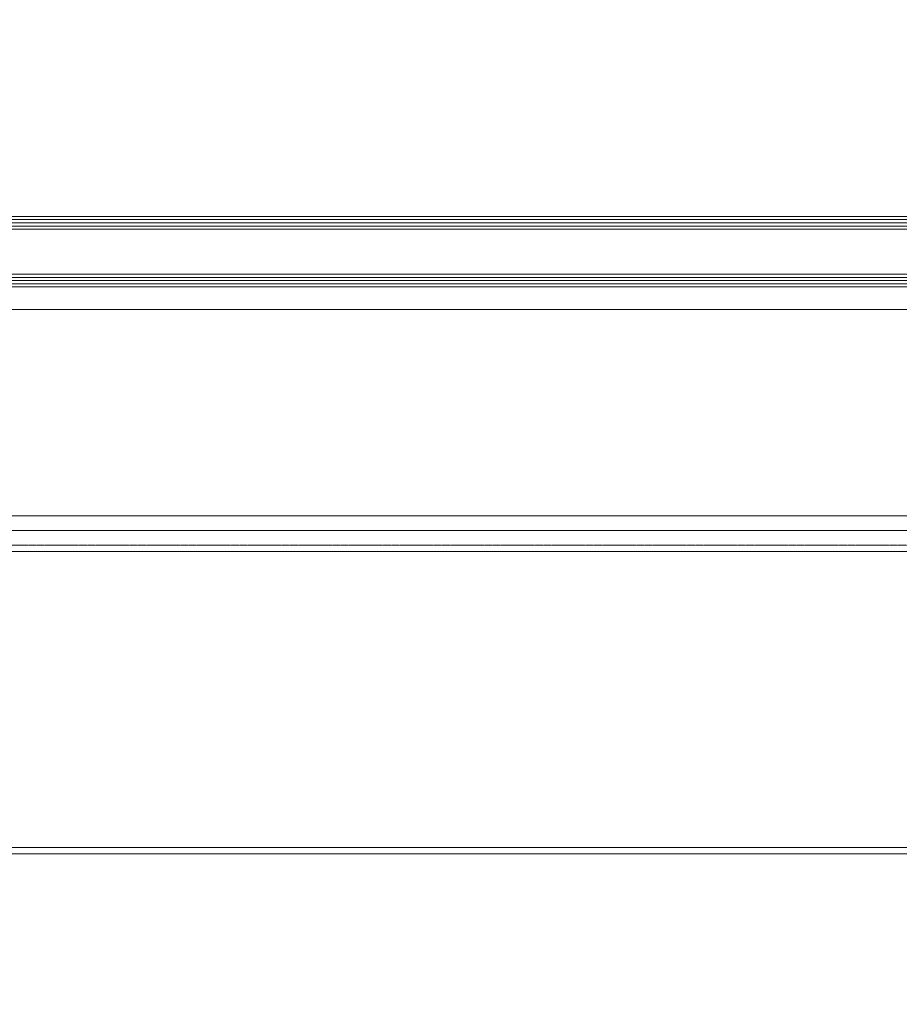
# Model space of a CAD drawing. Header units: millimetres. Extents: x -226731 to 126254, y -16359 to 60195.
# Tile 68 of 256: x -163295 to -163021, y 20732 to 21039. Entities that reach past the tile are written whole.
import ezdxf

# ---------------------------------------------------------------- set-up
doc = ezdxf.new("R2010")
doc.units = ezdxf.units.MM
doc.header["$LTSCALE"] = 0.1
doc.header["$MEASUREMENT"] = 0
doc.linetypes.add('HIDDEN', pattern=[0.375, 0.25, -0.125])
doc.layers.get('0').update_dxf_attribs({"lineweight": 5})
for name, color, linetype, lineweight in [('0_CCE_ FF_SIDE WALL SPRINKLER', 6, 'Continuous', 0), ('3_Hatch', 8, 'Continuous', 0), ('SPRINKLER COVERAGE AREA', 1, 'Continuous', 9), ('TEXT', 70, 'Continuous', 5)]:
    doc.layers.add(name, color=color, linetype=linetype, lineweight=lineweight)
doc.layers.add('A-ANNO-DIMS-30', color=7, linetype='Continuous')
doc.layers.add('FIRE FIGHTING SERVICES', color=5, linetype='Continuous')
doc.styles.add('A-ANNO-DIM regular', font='isocp.shx')
doc.styles.get("Standard").update_dxf_attribs({"font": 'ARIALN.TTF'})
doc.dimstyles.new('A-100mm-Regular', dxfattribs={"dimtxt": 200, "dimasz": 100, "dimexe": 100, "dimexo": 10, "dimgap": 50, "dimtad": 1, "dimdec": 0, "dimzin": 12, "dimdsep": 46, "dimtxsty": 'A-ANNO-DIM regular', "dimblk": 'ARCHTICK', "dimcen": 0, "dimdle": 100, "dimclrd": 205, "dimclre": 205, "dimclrt": 211, "dimadec": 0, "dimazin": 0, "dimtfac": 1, "dimtdec": 0, "dimtix": 1, "dimtmove": 2, "dimatfit": 3, "dimldrblk": 'ARCHTICK', "dimfxl": 0, "dimtvp": 1, "dimtolj": 1, "dimtzin": 0, "dimarcsym": 0})

# ---------------------------------------------------------------- blocks, each defined once
blk = doc.blocks.new('*U429')
at = {"layer": '3_Hatch', "color": 8}
for p, q in [((29.99, 199.78), (1150, 199.78)), ((28.4, 105.47), (1150, 105.47)), ((30.03, 98.97), (1150, 98.97)), ((29.51, 94.41), (1150, 94.41)), ((29.56, 30.01), (1150, 30.01)), ((1150, 23, 0), (7.48, 23)), ((1150, 22, 0), (7.48, 22)), ((1150, 21, 0), (7.48, 21)), ((1150, 20, 0), (7.48, 20)), ((1150, 19, 0), (7.48, 19)), ((1150, 5, 0), (7.48, 5)), ((1150, 4, 0), (7.48, 4)), ((1150, 3, 0), (7.48, 3)), ((1150, 2, 0), (7.48, 2)), ((1150, 1, 0), (7.48, 1))]:
    blk.add_line(p, q, dxfattribs=at)
at = {"layer": '3_Hatch', "color": 8, "linetype": 'HIDDEN', "ltscale": 5}
blk.add_line((29.99, 197.78), (1150, 197.78), dxfattribs=at)
at = {"layer": '3_Hatch', "color": 8, "linetype": 'HIDDEN'}
blk.add_line((30.03, 103.48), (1150, 103.48), dxfattribs=at)
blk = doc.blocks.new('_ArchTick')
at = {"color": 0, "linetype": 'ByBlock', "const_width": 0.15}
blk.add_lwpolyline([(-0.5, -0.5), (0.5, 0.5)], dxfattribs=at)
blk = doc.blocks.new('A$C2AD535C3')
at = {"layer": 'SPRINKLER COVERAGE AREA', "color": 1}
blk.add_circle((0, 0), 2500, dxfattribs=at)
blk = doc.blocks.new('G$C3584CA52')
at = {"layer": '0_CCE_ FF_SIDE WALL SPRINKLER', "color": 240, "xscale": -0.6, "yscale": 0.6, "zscale": 0.6}
blk.add_blockref('A$C2AD535C3', (0, -1500), dxfattribs=at)

msp = doc.modelspace()

# ---------------------------------------------------------------- block references
at = {"layer": '3_Hatch', "color": 8, "rotation": 179.9999999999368}
msp.add_blockref('*U429', (-162871.95, 20978.95), dxfattribs=at)
at = {"layer": 'FIRE FIGHTING SERVICES'}
msp.add_blockref('G$C3584CA52', (-163018.33, 21220.5), dxfattribs=at)

# ---------------------------------------------------------------- texts
at = {"layer": 'TEXT', "color": 8, "insert": (-163293.73, 15378.72), "char_height": 100, "width": 1570.5043, "attachment_point": 1, "rotation": 90}
msp.add_mtext('\\pi444.495;HAND WASH', dxfattribs=at)

# ---------------------------------------------------------------- leaders
at = {"layer": 'A-ANNO-DIMS-30', "color": 8}
msp.add_leader([(-162694.38, 20679.18), (-162694.38, 22039.98), (-163500.21, 22039.98)], dimstyle='A-100mm-Regular', dxfattribs=at)

doc.saveas('drawing.dxf')
